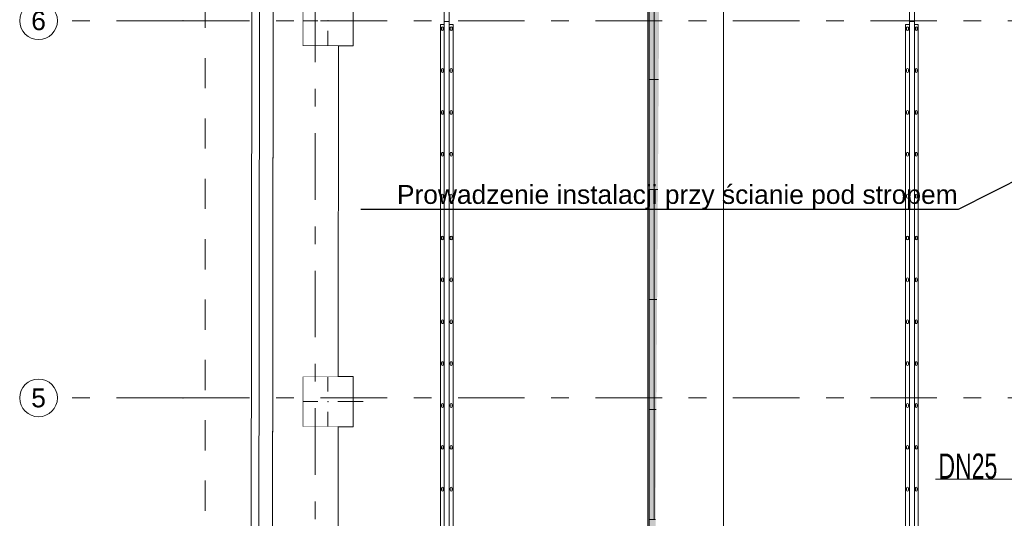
# Model space of a CAD drawing. Header units: millimetres. Extents: x 11681 to 15516, y 25095 to 29743.
# Tile 11 of 96: x 12089 to 12873, y 26529 to 26925. Entities that reach past the tile are written whole.
import ezdxf
from ezdxf import colors
from ezdxf.entities.mleader import LeaderData, LeaderLine
from ezdxf.enums import TextEntityAlignment as Align
from ezdxf.lldxf.tags import DXFTag
from ezdxf.math import Vec2, Vec3

# ---------------------------------------------------------------- set-up
doc = ezdxf.new("R2010")
doc.units = ezdxf.units.MM
for name, pattern in [('Przerywana', [48, 24, -24]), ('Przerywana podwójnie', [109.361107, 52.916665, -21.166666, 14.111111, -21.166666]), ('Wipeout_Contour', [100, 0, -100])]:
    doc.linetypes.add(name, pattern=pattern)
for name, color, linetype, lineweight, true_color in [('00 - nowa technologia myjni_Nr_pióra__95', 7, 'Continuous', 20, 0x7c7c7c), ('103-Z Zakres opracowania_Nr_pióra__95', 7, 'Continuous', 140, 0x7c7c7c), ('280-A Dachy Powłoki_Nr_pióra__95', 7, 'Continuous', 20, 0x7c7c7c), ('410-K Osie główne_Nr_pióra__95', 7, 'Continuous', 0, 0x7c7c7c), ('420-K Ściany_Nr_pióra__95', 7, 'Continuous', 13, 0x7c7c7c), ('440-K Słupy_Nr_pióra__95', 7, 'Continuous', 20, 0x7c7c7c), ('460 - Stropy_Nr_pióra__95', 7, 'Continuous', 13, 0x7c7c7c)]:
    doc.layers.add(name, color=color, linetype=linetype, lineweight=lineweight, true_color=true_color)
for name, color, linetype, lineweight in [('410-K Osie główne_Nr_pióra__11', 7, 'Continuous', 0), ('IS_Opisy_działek_Wodociag', 7, 'SOLID', 13), ('XREF', 8, 'Continuous', 9)]:
    doc.layers.add(name, color=color, linetype=linetype, lineweight=lineweight)
doc.layers.add('420-K Ściany', color=7, linetype='Continuous')
doc.layers.add('460 - Stropy', color=7, linetype='Continuous')
doc.styles.get("Standard").update_dxf_attribs({"font": 'arial.ttf'})
doc.styles.add('STYL_AUTOMATYCZNY_1', font='arial.ttf')
tags = doc.linetypes.add('SOLID', pattern=[10, 10, 0]).pattern_tags.tags
tags[6:7] = [DXFTag(74, 4), DXFTag(75, 0), DXFTag(340, '0'), DXFTag(46, 0.0), DXFTag(50, 0.0), DXFTag(44, 0.0), DXFTag(45, 0.0)]
tags[4:5] = [DXFTag(74, 4), DXFTag(75, 0), DXFTag(340, '0'), DXFTag(46, 0.0), DXFTag(50, 0.0), DXFTag(44, 0.0), DXFTag(45, 0.0)]

# ---------------------------------------------------------------- blocks, each defined once
blk = doc.blocks.new('parter 2025.10.15')
at = {"layer": '00 - nowa technologia myjni_Nr_pióra__95', "color": 8, "linetype": 'Continuous', "lineweight": 5}
for p, q in [((144.77, 2133.08), (144.77, 1533.08)), ((148.77, 2133.08), (148.77, 1533.08)), ((514.77, 2133.08), (514.77, 1533.08)), ((518.77, 2133.08), (518.77, 1533.08)), ((144.77, 1530.75), (141.77, 1530.75)), ((141.77, 1530.75), (141.77, 935.4)), ((142.57, 1526.68), (142.57, 1528.28)), ((143.97, 1528.28), (143.97, 1526.68)), ((144.77, 1533.08), (145.52, 1533.08)), ((144.77, 1533.08), (144.77, 933.08)), ((144.77, 1533.08), (145.52, 1533.08)), ((148.02, 1533.08), (145.52, 1533.08)), ((148.02, 1533.08), (145.52, 1533.08)), ((148.02, 1533.08), (148.77, 1533.08)), ((148.02, 1533.08), (148.77, 1533.08)), ((148.77, 1533.08), (148.77, 933.08)), ((151.77, 1530.75), (148.77, 1530.75)), ((149.57, 1526.68), (149.57, 1528.28)), ((150.97, 1528.28), (150.97, 1526.68)), ((151.77, 1530.75), (151.77, 935.4)), ((514.77, 1530.75), (511.77, 1530.75)), ((511.77, 1530.75), (511.77, 935.4)), ((512.57, 1526.68), (512.57, 1528.28)), ((513.97, 1528.28), (513.97, 1526.68)), ((514.77, 1533.08), (515.52, 1533.08)), ((514.77, 1533.08), (514.77, 933.08)), ((514.77, 1533.08), (515.52, 1533.08)), ((518.02, 1533.08), (515.52, 1533.08)), ((518.02, 1533.08), (515.52, 1533.08)), ((518.02, 1533.08), (518.77, 1533.08)), ((518.02, 1533.08), (518.77, 1533.08)), ((518.77, 1533.08), (518.77, 933.08)), ((521.77, 1530.75), (518.77, 1530.75)), ((519.57, 1526.68), (519.57, 1528.28)), ((520.97, 1528.28), (520.97, 1526.68)), ((521.77, 1530.75), (521.77, 935.4)), ((142.57, 1493.38), (142.57, 1494.98)), ((143.97, 1494.98), (143.97, 1493.38)), ((149.57, 1493.38), (149.57, 1494.98)), ((150.97, 1494.98), (150.97, 1493.38)), ((512.57, 1493.38), (512.57, 1494.98)), ((513.97, 1494.98), (513.97, 1493.38)), ((519.57, 1493.38), (519.57, 1494.98)), ((520.97, 1494.98), (520.97, 1493.38)), ((142.57, 1460.08), (142.57, 1461.68)), ((143.97, 1461.68), (143.97, 1460.08)), ((149.57, 1460.08), (149.57, 1461.68)), ((150.97, 1461.68), (150.97, 1460.08)), ((512.57, 1460.08), (512.57, 1461.68)), ((513.97, 1461.68), (513.97, 1460.08)), ((519.57, 1460.08), (519.57, 1461.68)), ((520.97, 1461.68), (520.97, 1460.08)), ((142.57, 1426.78), (142.57, 1428.38)), ((143.97, 1428.38), (143.97, 1426.78)), ((149.57, 1426.78), (149.57, 1428.38)), ((150.97, 1428.38), (150.97, 1426.78)), ((512.57, 1426.78), (512.57, 1428.38)), ((513.97, 1428.38), (513.97, 1426.78)), ((519.57, 1426.78), (519.57, 1428.38)), ((520.97, 1428.38), (520.97, 1426.78)), ((142.57, 1393.48), (142.57, 1395.08)), ((143.97, 1395.08), (143.97, 1393.48)), ((149.57, 1393.48), (149.57, 1395.08)), ((150.97, 1395.08), (150.97, 1393.48)), ((512.57, 1393.48), (512.57, 1395.08)), ((513.97, 1395.08), (513.97, 1393.48)), ((519.57, 1393.48), (519.57, 1395.08)), ((520.97, 1395.08), (520.97, 1393.48)), ((142.57, 1360.18), (142.57, 1361.78)), ((143.97, 1361.78), (143.97, 1360.18)), ((149.57, 1360.18), (149.57, 1361.78)), ((150.97, 1361.78), (150.97, 1360.18)), ((512.57, 1360.18), (512.57, 1361.78)), ((513.97, 1361.78), (513.97, 1360.18)), ((519.57, 1360.18), (519.57, 1361.78)), ((520.97, 1361.78), (520.97, 1360.18)), ((142.57, 1326.88), (142.57, 1328.48)), ((143.97, 1328.48), (143.97, 1326.88)), ((149.57, 1326.88), (149.57, 1328.48)), ((150.97, 1328.48), (150.97, 1326.88)), ((512.57, 1326.88), (512.57, 1328.48)), ((513.97, 1328.48), (513.97, 1326.88)), ((519.57, 1326.88), (519.57, 1328.48)), ((520.97, 1328.48), (520.97, 1326.88)), ((142.57, 1293.58), (142.57, 1295.18)), ((143.97, 1295.18), (143.97, 1293.58)), ((149.57, 1293.58), (149.57, 1295.18)), ((150.97, 1295.18), (150.97, 1293.58)), ((512.57, 1293.58), (512.57, 1295.18)), ((513.97, 1295.18), (513.97, 1293.58)), ((519.57, 1293.58), (519.57, 1295.18)), ((520.97, 1295.18), (520.97, 1293.58)), ((142.57, 1260.28), (142.57, 1261.88)), ((143.97, 1261.88), (143.97, 1260.28)), ((149.57, 1260.28), (149.57, 1261.88)), ((150.97, 1261.88), (150.97, 1260.28)), ((512.57, 1260.28), (512.57, 1261.88)), ((513.97, 1261.88), (513.97, 1260.28)), ((519.57, 1260.28), (519.57, 1261.88)), ((520.97, 1261.88), (520.97, 1260.28)), ((142.57, 1226.98), (142.57, 1228.58)), ((143.97, 1228.58), (143.97, 1226.98)), ((149.57, 1226.98), (149.57, 1228.58)), ((150.97, 1228.58), (150.97, 1226.98)), ((512.57, 1226.98), (512.57, 1228.58)), ((513.97, 1228.58), (513.97, 1226.98)), ((519.57, 1226.98), (519.57, 1228.58)), ((520.97, 1228.58), (520.97, 1226.98)), ((142.57, 1193.68), (142.57, 1195.28)), ((143.97, 1195.28), (143.97, 1193.68)), ((149.57, 1193.68), (149.57, 1195.28)), ((150.97, 1195.28), (150.97, 1193.68)), ((512.57, 1193.68), (512.57, 1195.28)), ((513.97, 1195.28), (513.97, 1193.68)), ((519.57, 1193.68), (519.57, 1195.28)), ((520.97, 1195.28), (520.97, 1193.68)), ((142.57, 1160.38), (142.57, 1161.98)), ((143.97, 1161.98), (143.97, 1160.38)), ((149.57, 1160.38), (149.57, 1161.98)), ((150.97, 1161.98), (150.97, 1160.38)), ((512.57, 1160.38), (512.57, 1161.98)), ((513.97, 1161.98), (513.97, 1160.38)), ((519.57, 1160.38), (519.57, 1161.98)), ((520.97, 1161.98), (520.97, 1160.38))]:
    blk.add_line(p, q, dxfattribs=at)
for centre, start, end in [((143.27, 1528.28), 0, 180), ((150.27, 1528.28), 0, 180), ((513.27, 1528.28), 0, 180), ((520.27, 1528.28), 0, 180), ((143.27, 1526.68), 180, 0), ((150.27, 1526.68), 180, 0), ((513.27, 1526.68), 180, 0), ((520.27, 1526.68), 180, 0), ((143.27, 1494.98), 0, 180), ((143.27, 1493.38), 180, 0), ((150.27, 1494.98), 0, 180), ((150.27, 1493.38), 180, 0), ((513.27, 1494.98), 0, 180), ((513.27, 1493.38), 180, 0), ((520.27, 1494.98), 0, 180), ((520.27, 1493.38), 180, 0), ((143.27, 1461.68), 0, 180), ((143.27, 1460.08), 180, 0), ((150.27, 1461.68), 0, 180), ((150.27, 1460.08), 180, 0), ((513.27, 1461.68), 0, 180), ((513.27, 1460.08), 180, 0), ((520.27, 1461.68), 0, 180), ((520.27, 1460.08), 180, 0), ((143.27, 1428.38), 0, 180), ((143.27, 1426.78), 180, 0), ((150.27, 1428.38), 0, 180), ((150.27, 1426.78), 180, 0), ((513.27, 1428.38), 0, 180), ((513.27, 1426.78), 180, 0), ((520.27, 1428.38), 0, 180), ((520.27, 1426.78), 180, 0), ((143.27, 1395.08), 0, 180), ((150.27, 1395.08), 0, 180), ((513.27, 1395.08), 0, 180), ((520.27, 1395.08), 0, 180), ((143.27, 1393.48), 180, 0), ((150.27, 1393.48), 180, 0), ((513.27, 1393.48), 180, 0), ((520.27, 1393.48), 180, 0), ((143.27, 1361.78), 0, 180), ((143.27, 1360.18), 180, 0), ((150.27, 1361.78), 0, 180), ((150.27, 1360.18), 180, 0), ((513.27, 1361.78), 0, 180), ((513.27, 1360.18), 180, 0), ((520.27, 1361.78), 0, 180), ((520.27, 1360.18), 180, 0), ((143.27, 1328.48), 0, 180), ((143.27, 1326.88), 180, 0), ((150.27, 1328.48), 0, 180), ((150.27, 1326.88), 180, 0), ((513.27, 1328.48), 0, 180), ((513.27, 1326.88), 180, 0), ((520.27, 1328.48), 0, 180), ((520.27, 1326.88), 180, 0), ((143.27, 1295.18), 0, 180), ((143.27, 1293.58), 180, 0), ((150.27, 1295.18), 0, 180), ((150.27, 1293.58), 180, 0), ((513.27, 1295.18), 0, 180), ((513.27, 1293.58), 180, 0), ((520.27, 1295.18), 0, 180), ((520.27, 1293.58), 180, 0), ((143.27, 1261.88), 0, 180), ((150.27, 1261.88), 0, 180), ((513.27, 1261.88), 0, 180), ((520.27, 1261.88), 0, 180), ((143.27, 1260.28), 180, 0), ((150.27, 1260.28), 180, 0), ((513.27, 1260.28), 180, 0), ((520.27, 1260.28), 180, 0), ((143.27, 1228.58), 0, 180), ((143.27, 1226.98), 180, 0), ((150.27, 1228.58), 0, 180), ((150.27, 1226.98), 180, 0), ((513.27, 1228.58), 0, 180), ((513.27, 1226.98), 180, 0), ((520.27, 1228.58), 0, 180), ((520.27, 1226.98), 180, 0), ((143.27, 1195.28), 0, 180), ((143.27, 1193.68), 180, 0), ((150.27, 1195.28), 0, 180), ((150.27, 1193.68), 180, 0), ((513.27, 1195.28), 0, 180), ((513.27, 1193.68), 180, 0), ((520.27, 1195.28), 0, 180), ((520.27, 1193.68), 180, 0), ((143.27, 1161.98), 0, 180), ((143.27, 1160.38), 180, 0), ((150.27, 1161.98), 0, 180), ((150.27, 1160.38), 180, 0), ((513.27, 1161.98), 0, 180), ((513.27, 1160.38), 180, 0), ((520.27, 1161.98), 0, 180), ((520.27, 1160.38), 180, 0)]:
    blk.add_arc(centre, 0.7, start, end, dxfattribs=at)
at = {"layer": '103-Z Zakres opracowania_Nr_pióra__95', "color": 8, "linetype": 'Przerywana', "lineweight": 5}
blk.add_lwpolyline([(-45.53, 3079.65), (654.37, 3079.65), (654.37, 2747.81), (1099.75, 2747.81), (1099.75, 2276.77), (655.29, 2276.77), (655.29, -103.95), (-45.53, -103.95)], close=True, dxfattribs=at)
at = {"layer": '280-A Dachy Powłoki_Nr_pióra__95', "color": 8, "linetype": 'Continuous', "lineweight": 5, "flags": 128}
for points in [[(-10.18, 59.91), (-6.55, 3006.84)], [(13.45, 3006.84), (13.45, 59.93)], [(14.52, 59.93), (14.52, 3006.84)], [(31.49, 59.91), (31.49, 3006.82)], [(31.84, 3006.82), (31.84, 59.91)]]:
    blk.add_lwpolyline(points, dxfattribs=at)
at = {"layer": '410-K Osie główne_Nr_pióra__95', "color": 8, "linetype": 'Przerywana podwójnie', "lineweight": 5}
for p, q in [((-63, 1533.81), (-163, 1533.81)), ((-63, 1233.81), (-163, 1233.81))]:
    blk.add_line(p, q, dxfattribs=at)
at = {"layer": '410-K Osie główne_Nr_pióra__95', "color": 8, "linetype": 'Continuous', "lineweight": 5}
for centre in [(-178, 1533.81), (-178, 1233.81)]:
    blk.add_circle(centre, 15, dxfattribs=at)
at = {"layer": '410-K Osie główne_Nr_pióra__95', "color": 8, "linetype": 'Przerywana podwójnie', "lineweight": 5}
for p in [(-63, 1533.81), (-63, 1533.81), (-63, 1233.81), (-63, 1233.81)]:
    blk.add_point(p, dxfattribs=at)
at = {"layer": '420-K Ściany_Nr_pióra__95', "color": 8, "linetype": 'Continuous', "lineweight": 5, "flags": 128}
blk.add_lwpolyline([(-0.35, 3069.65), (-4.21, -3.07)], dxfattribs=at)
at = {"layer": '440-K Słupy_Nr_pióra__95', "color": 8, "linetype": 'Continuous', "lineweight": 5}
for p, q in [((44.2, 1533.81), (24.2, 1533.81)), ((60.2, 1533.81), (80.2, 1533.81)), ((52.2, 1525.81), (52.2, 1505.81)), ((52.2, 1238.81), (52.2, 1258.81)), ((44.2, 1230.81), (24.2, 1230.81)), ((60.2, 1230.81), (80.2, 1230.81)), ((52.2, 1222.81), (52.2, 1202.81))]:
    blk.add_line(p, q, dxfattribs=at)
at = {"layer": '440-K Słupy_Nr_pióra__95', "color": 8, "linetype": 'Continuous', "lineweight": 5, "flags": 128}
for points in [[(32.2, 1513.81), (72.2, 1513.81), (72.2, 1553.81), (32.2, 1553.81)], [(32.2, 1210.81), (72.2, 1210.81), (72.2, 1250.81), (32.2, 1250.81)]]:
    blk.add_lwpolyline(points, close=True, dxfattribs=at)
at = {"layer": '440-K Słupy_Nr_pióra__95', "color": 8, "linetype": 'Continuous', "lineweight": 5}
for p in [(52.2, 1533.81), (52.2, 1230.81)]:
    blk.add_point(p, dxfattribs=at)
at = {"layer": '460 - Stropy_Nr_pióra__95', "color": 8, "linetype": 'Continuous', "lineweight": 5, "flags": 128}
for points in [[(306.78, 262.09), (366.78, 262.09), (366.78, 2362.09), (306.78, 2362.09)], [(307.78, 263.09), (307.78, 2361.09), (365.78, 2361.09), (365.78, 263.09)], [(307.78, 1487.01), (311.82, 1487.01), (311.82, 1574.47), (307.78, 1574.47)], [(311.82, 1487.01), (316.36, 1487.01), (316.36, 1574.47), (311.82, 1574.47)], [(316.36, 1487.01), (320.89, 1487.01), (320.89, 1574.47), (316.36, 1574.47)], [(320.89, 1487.01), (325.43, 1487.01), (325.43, 1574.47), (320.89, 1574.47)], [(325.43, 1487.01), (329.97, 1487.01), (329.97, 1574.47), (325.43, 1574.47)], [(329.97, 1487.01), (334.51, 1487.01), (334.51, 1574.47), (329.97, 1574.47)], [(334.51, 1487.01), (339.05, 1487.01), (339.05, 1574.47), (334.51, 1574.47)], [(339.05, 1487.01), (343.59, 1487.01), (343.59, 1574.47), (339.05, 1574.47)], [(343.59, 1487.01), (348.13, 1487.01), (348.13, 1574.47), (343.59, 1574.47)], [(348.13, 1487.01), (352.66, 1487.01), (352.66, 1574.47), (348.13, 1574.47)], [(352.66, 1487.01), (357.2, 1487.01), (357.2, 1574.47), (352.66, 1574.47)], [(357.2, 1487.01), (361.74, 1487.01), (361.74, 1574.47), (357.2, 1574.47)], [(361.74, 1487.01), (365.78, 1487.01), (365.78, 1574.47), (361.74, 1574.47)], [(307.78, 1399.55), (311.82, 1399.55), (311.82, 1487.01), (307.78, 1487.01)], [(311.82, 1399.55), (316.36, 1399.55), (316.36, 1487.01), (311.82, 1487.01)], [(316.36, 1399.55), (320.89, 1399.55), (320.89, 1487.01), (316.36, 1487.01)], [(320.89, 1399.55), (325.43, 1399.55), (325.43, 1487.01), (320.89, 1487.01)], [(325.43, 1399.55), (329.97, 1399.55), (329.97, 1487.01), (325.43, 1487.01)], [(329.97, 1399.55), (334.51, 1399.55), (334.51, 1487.01), (329.97, 1487.01)], [(334.51, 1399.55), (339.05, 1399.55), (339.05, 1487.01), (334.51, 1487.01)], [(339.05, 1399.55), (343.59, 1399.55), (343.59, 1487.01), (339.05, 1487.01)], [(343.59, 1399.55), (348.13, 1399.55), (348.13, 1487.01), (343.59, 1487.01)], [(348.13, 1399.55), (352.66, 1399.55), (352.66, 1487.01), (348.13, 1487.01)], [(352.66, 1399.55), (357.2, 1399.55), (357.2, 1487.01), (352.66, 1487.01)], [(357.2, 1399.55), (361.74, 1399.55), (361.74, 1487.01), (357.2, 1487.01)], [(361.74, 1399.55), (365.78, 1399.55), (365.78, 1487.01), (361.74, 1487.01)], [(307.78, 1312.09), (311.82, 1312.09), (311.82, 1399.55), (307.78, 1399.55)], [(311.82, 1312.09), (316.36, 1312.09), (316.36, 1399.55), (311.82, 1399.55)], [(316.36, 1312.09), (320.89, 1312.09), (320.89, 1399.55), (316.36, 1399.55)], [(320.89, 1312.09), (325.43, 1312.09), (325.43, 1399.55), (320.89, 1399.55)], [(325.43, 1312.09), (329.97, 1312.09), (329.97, 1399.55), (325.43, 1399.55)], [(329.97, 1312.09), (334.51, 1312.09), (334.51, 1399.55), (329.97, 1399.55)], [(334.51, 1312.09), (339.05, 1312.09), (339.05, 1399.55), (334.51, 1399.55)], [(339.05, 1312.09), (343.59, 1312.09), (343.59, 1399.55), (339.05, 1399.55)], [(343.59, 1312.09), (348.13, 1312.09), (348.13, 1399.55), (343.59, 1399.55)], [(348.13, 1312.09), (352.66, 1312.09), (352.66, 1399.55), (348.13, 1399.55)], [(352.66, 1312.09), (357.2, 1312.09), (357.2, 1399.55), (352.66, 1399.55)], [(357.2, 1312.09), (361.74, 1312.09), (361.74, 1399.55), (357.2, 1399.55)], [(361.74, 1312.09), (365.78, 1312.09), (365.78, 1399.55), (361.74, 1399.55)], [(307.78, 1224.63), (311.82, 1224.63), (311.82, 1312.09), (307.78, 1312.09)], [(311.82, 1224.63), (316.36, 1224.63), (316.36, 1312.09), (311.82, 1312.09)], [(316.36, 1224.63), (320.89, 1224.63), (320.89, 1312.09), (316.36, 1312.09)], [(320.89, 1224.63), (325.43, 1224.63), (325.43, 1312.09), (320.89, 1312.09)], [(325.43, 1224.63), (329.97, 1224.63), (329.97, 1312.09), (325.43, 1312.09)], [(329.97, 1224.63), (334.51, 1224.63), (334.51, 1312.09), (329.97, 1312.09)], [(334.51, 1224.63), (339.05, 1224.63), (339.05, 1312.09), (334.51, 1312.09)], [(339.05, 1224.63), (343.59, 1224.63), (343.59, 1312.09), (339.05, 1312.09)], [(343.59, 1224.63), (348.13, 1224.63), (348.13, 1312.09), (343.59, 1312.09)], [(348.13, 1224.63), (352.66, 1224.63), (352.66, 1312.09), (348.13, 1312.09)], [(352.66, 1224.63), (357.2, 1224.63), (357.2, 1312.09), (352.66, 1312.09)], [(357.2, 1224.63), (361.74, 1224.63), (361.74, 1312.09), (357.2, 1312.09)], [(361.74, 1224.63), (365.78, 1224.63), (365.78, 1312.09), (361.74, 1312.09)], [(307.78, 1137.18), (311.82, 1137.18), (311.82, 1224.63), (307.78, 1224.63)], [(311.82, 1137.18), (316.36, 1137.18), (316.36, 1224.63), (311.82, 1224.63)], [(316.36, 1137.18), (320.89, 1137.18), (320.89, 1224.63), (316.36, 1224.63)], [(320.89, 1137.18), (325.43, 1137.18), (325.43, 1224.63), (320.89, 1224.63)], [(325.43, 1137.18), (329.97, 1137.18), (329.97, 1224.63), (325.43, 1224.63)], [(329.97, 1137.18), (334.51, 1137.18), (334.51, 1224.63), (329.97, 1224.63)], [(334.51, 1137.18), (339.05, 1137.18), (339.05, 1224.63), (334.51, 1224.63)], [(339.05, 1137.18), (343.59, 1137.18), (343.59, 1224.63), (339.05, 1224.63)], [(343.59, 1137.18), (348.13, 1137.18), (348.13, 1224.63), (343.59, 1224.63)], [(348.13, 1137.18), (352.66, 1137.18), (352.66, 1224.63), (348.13, 1224.63)], [(352.66, 1137.18), (357.2, 1137.18), (357.2, 1224.63), (352.66, 1224.63)], [(357.2, 1137.18), (361.74, 1137.18), (361.74, 1224.63), (357.2, 1224.63)], [(361.74, 1137.18), (365.78, 1137.18), (365.78, 1224.63), (361.74, 1224.63)]]:
    blk.add_lwpolyline(points, close=True, dxfattribs=at)
at = {"layer": '410-K Osie główne_Nr_pióra__11', "color": 8, "lineweight": 5, "style": 'STYL_AUTOMATYCZNY_1'}
for s, p in [('6', (-178, 1541.31)), ('5', (-178, 1241.31))]:
    blk.add_text(s, height=15, dxfattribs=at).set_placement(p, align=Align.TOP_CENTER)
at = {"color": 8, "linetype": 'Wipeout_Contour', "lineweight": 5, "ltscale": 6138.335975}
blk.add_wipeout([(6.75, 9.87), (8.75, 9.86), (12.58, 3056.7), (10.58, 3056.7)], dxfattribs=at).dxf.layer = '420-K Ściany'
at = {"color": 8, "linetype": 'Wipeout_Contour', "lineweight": 5, "ltscale": 5613.369864}
blk.add_wipeout([(306.78, 262.09), (366.78, 262.09), (366.78, 2362.09), (321.36, 2347.51)], dxfattribs=at).dxf.layer = '460 - Stropy'
at = {"layer": '460 - Stropy', "linetype": 'Continuous', "lineweight": 5}
blk.add_hatch(color=8, dxfattribs=at).paths.add_polyline_path([(366.78, 2362.09), (306.78, 2362.09), (306.78, 262.09), (321.36, 2347.51)])
at = {"layer": '460 - Stropy_Nr_pióra__95', "color": 8, "linetype": 'Continuous', "lineweight": 5, "flags": 128}
for points in [[(306.78, 2362.09), (306.78, 262.09)], [(366.78, 262.09), (366.78, 2362.09)]]:
    blk.add_lwpolyline(points, dxfattribs=at)
at = {"color": 8, "linetype": 'Wipeout_Contour', "lineweight": 5, "ltscale": 6142.025808}
blk.add_wipeout([(8.77, 19.86), (18.77, 19.85), (22.57, 3046.7), (12.57, 3046.7)], dxfattribs=at).dxf.layer = '420-K Ściany'
at = {"layer": '420-K Ściany_Nr_pióra__95', "color": 8, "linetype": 'Continuous', "lineweight": 5, "flags": 128}
blk.add_lwpolyline([(10.58, 3058.7), (6.75, 9.87)], dxfattribs=at)
at = {"color": 8, "linetype": 'Wipeout_Contour', "lineweight": 5, "ltscale": 6148.220068}
blk.add_wipeout([(18.77, 19.9), (18.82, 19.9), (22.62, 3046.65), (22.57, 3046.65)], dxfattribs=at).dxf.layer = '420-K Ściany'
at = {"color": 8, "linetype": 'Wipeout_Contour', "lineweight": 5, "ltscale": 61418.732381}
blk.add_wipeout([(22.57, 3006.65), (18.87, 59.9), (58.87, 59.85), (59.19, 313.81), (32.2, 313.81), (32.2, 353.81), (59.24, 353.81), (59.56, 613.81), (32.2, 613.81), (32.2, 653.81), (59.61, 653.81), (59.94, 913.81), (32.2, 913.81), (32.2, 953.81), (59.99, 953.81), (60.31, 1210.81), (32.2, 1210.81), (32.2, 1250.81), (60.36, 1250.81), (60.69, 1513.81), (32.2, 1513.81), (32.2, 1553.81), (60.74, 1553.81), (61.07, 1813.81), (32.2, 1813.81), (32.2, 1853.81), (61.12, 1853.81), (61.45, 2113.81), (32.2, 2113.81), (32.2, 2153.81), (61.5, 2153.81), (61.82, 2413.81), (32.2, 2413.81), (32.2, 2453.81), (61.87, 2453.81), (62.2, 2716.81), (31.2, 2716.81), (31.2, 2756.81), (62.26, 2756.81), (62.57, 3006.65)], dxfattribs=at).dxf.layer = '420-K Ściany'
at = {"layer": '410-K Osie główne_Nr_pióra__95', "color": 8, "linetype": 'Przerywana podwójnie', "lineweight": 5}
for p, q in [((42.06, 3303.44), (42.06, -165.65)), ((-63, 1533.81), (1039.92, 1533.81)), ((-63, 1233.81), (1039.92, 1233.81))]:
    blk.add_line(p, q, dxfattribs=at)
at = {"layer": '420-K Ściany_Nr_pióra__95', "color": 8, "linetype": 'Continuous', "lineweight": 5, "flags": 128}
for points in [[(60.36, 1250.81), (60.69, 1513.81)], [(60.36, 1250.81), (60.69, 1513.81)], [(59.99, 953.81), (60.31, 1210.81)], [(59.99, 953.81), (60.31, 1210.81)]]:
    blk.add_lwpolyline(points, dxfattribs=at)
at = {"layer": '460 - Stropy_Nr_pióra__95', "color": 8, "linetype": 'Continuous', "lineweight": 5, "flags": 128}
blk.add_lwpolyline([(6.75, 7.87), (658.57, 7.05), (655.73, 2276.77), (655.14, 2747.25), (654.75, 3058.7), (10.58, 3058.7)], close=True, dxfattribs=at)

msp = doc.modelspace()

# ---------------------------------------------------------------- block references
at = {"layer": 'XREF'}
msp.add_blockref('parter 2025.10.15', (12282.34, 25390.78), dxfattribs=at)

# ---------------------------------------------------------------- next in the draw order: linework, layer by layer
at = {"layer": 'IS_Opisy_działek_Wodociag', "ltscale": 0.01}
msp.add_lwpolyline([(12818, 26560.07), (12818, 26560.07), (12897.36, 26560.07)], dxfattribs=at)

# ---------------------------------------------------------------- next in the draw order: texts
at = {"layer": 'IS_Opisy_działek_Wodociag', "ltscale": 10, "insert": (12867.09, 26560.07), "char_height": 20, "attachment_point": 9, "line_spacing_factor": 0.75}
msp.add_mtext('\\C5;\\fArial Narrow|b0|i0;\\W0.8;DN25', dxfattribs=at)

# ---------------------------------------------------------------- next in the draw order: leaders
at = {"lineweight": 0}
ml = msp.add_multileader_mtext('Standard', dxfattribs=at)
ml.set_content('Prowadzenie instalacji przy ścianie pod stropem')
ml.set_leader_properties()
ml.build(insert=Vec2(0, 0))
ml.multileader.update_dxf_attribs({"text_right_attachment_type": 6, "dogleg_length": 0.36, "arrow_head_size": 0.18})
ctx = ml.context
ctx.base_point, ctx.char_height, ctx.arrow_head_size, ctx.landing_gap_size, ctx.plane_origin = Vec3(12392.7, 26784.19), 15, 0.18, 0.09, Vec3(12489.39, 26759.99)
ctx.right_attachment, ctx.text_align_type = 6, 2
notes = []
notes.append((ctx, [(0, (1, 1, 0), (12835.95, 26774.49), (-1, 0), 0.36, [(0, [(12897.36, 26805.43)], 0, [])])]))
ctx.mtext.insert, ctx.mtext.width, ctx.mtext.alignment, ctx.mtext.flow_direction = Vec3(12835.5, 26793.88), 602.3358, 3, 5
for ctx, leaders in notes:
    for number, flags, end, landing, length, lines in leaders:
        leader = LeaderData()
        leader.index, (leader.has_last_leader_line, leader.has_dogleg_vector, leader.attachment_direction) = number, flags
        leader.last_leader_point, leader.dogleg_vector, leader.dogleg_length = Vec3(end), Vec3(landing), length
        for number, points, colour, breaks in lines:
            line = LeaderLine()
            line.index, line.vertices, line.color, line.breaks = number, Vec3.list(points), colors.encode_raw_color(colour), breaks
            leader.lines.append(line)
        ctx.leaders.append(leader)

doc.saveas('drawing.dxf')
